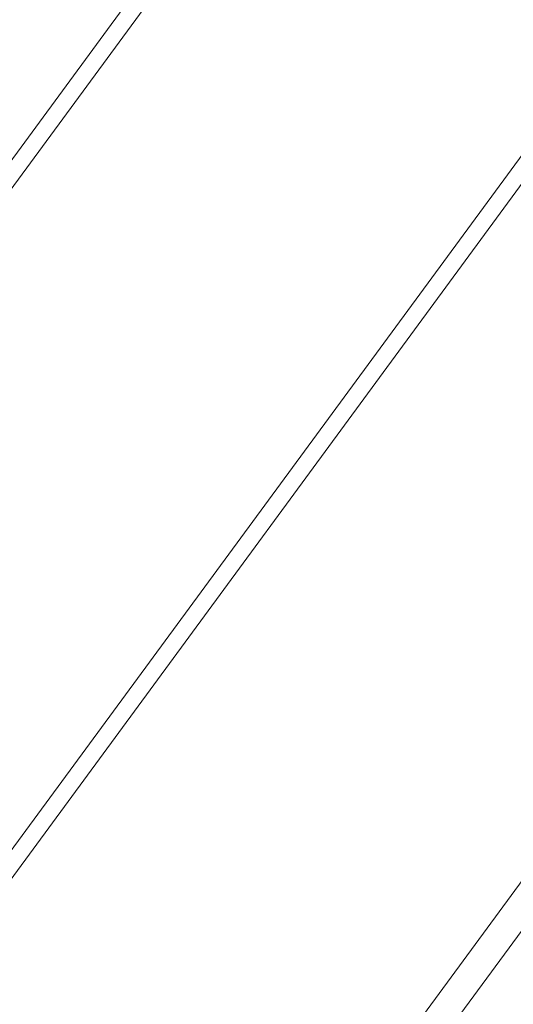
# Model space of a CAD drawing. Header units: metres. Extents: x 135583 to 135939, y 457896 to 458258.
# Tile 64 of 256: x 135647 to 135653, y 458038 to 458049. Entities that reach past the tile are written whole.
import ezdxf

# ---------------------------------------------------------------- set-up
doc = ezdxf.new("R2010")
doc.units = ezdxf.units.M
doc.layers.add('NIEUWE INSTALLATIE', color=250, linetype='Continuous', lineweight=0)

msp = doc.modelspace()

# ---------------------------------------------------------------- linework, layer by layer
at = {"layer": 'NIEUWE INSTALLATIE'}
for p, q in [((135641.59, 458040.154), (135665.184, 458072.269)), ((135665.345, 458072.15), (135641.751, 458040.036)), ((135646.856, 458030.515), (135673.203, 458066.377)), ((135642.745, 458033.535), (135666.339, 458065.65)), ((135666.501, 458065.531), (135642.907, 458033.417)), ((135663.007, 458051.908), (135646.931, 458030.026))]:
    msp.add_line(p, q, dxfattribs=at)

doc.saveas('drawing.dxf')
